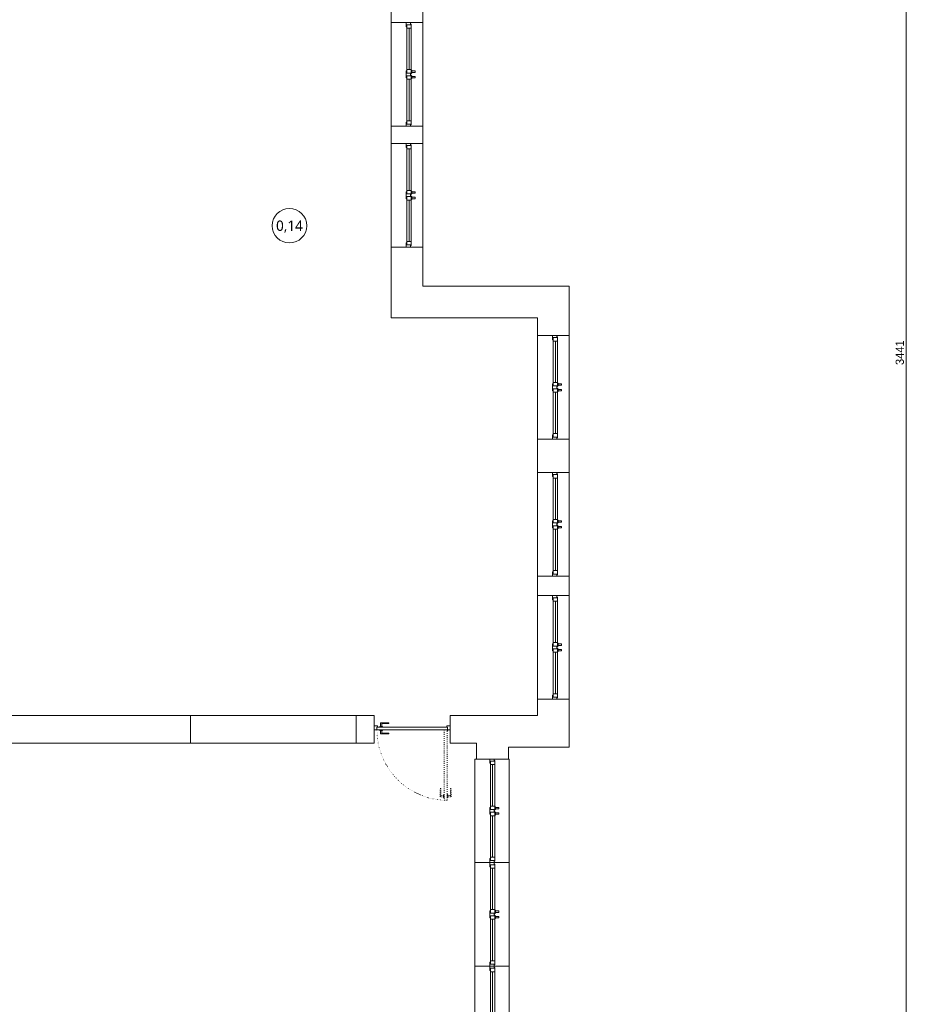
# Model space of a CAD drawing. Header units: millimetres. Extents: x -221 to 149158, y -114258 to 0.
# Tile 38 of 219: x 86915 to 88205, y -65349 to -63923. Entities that reach past the tile are written whole.
import ezdxf
from ezdxf.enums import TextEntityAlignment as Align

# ---------------------------------------------------------------- set-up
doc = ezdxf.new("R2010")
doc.units = ezdxf.units.MM
doc.linetypes.add('ACAD_ISO03W100', pattern=[30, 12, -18])
doc.linetypes.add('ACAD_ISO07W100', pattern=[3, 0, -3])
doc.layers.get('0').update_dxf_attribs({"lineweight": 0})
doc.layers.add('A-przekrycieram.ART', color=7, linetype='Continuous', lineweight=0, true_color=0xffffff)
for name, color, linetype, lineweight in [('OPIS', 4, 'Continuous', 9), ('opis..KF', 250, 'Continuous', 15), ('stolarka_arch', 250, 'Continuous', 5), ('ściany ist..KF', 61, 'Continuous', 5)]:
    doc.layers.add(name, color=color, linetype=linetype, lineweight=lineweight)
doc.styles.add('ARCH', font='segoeuil.ttf')
doc.styles.add('kamil', font='GOTHIC.TTF')
doc.dimstyles.new('100..KF', dxfattribs={"dimtxt": 12, "dimasz": 10, "dimexe": 5, "dimexo": 5, "dimgap": 3, "dimtad": 1, "dimdec": 1, "dimrnd": 0.5, "dimtxsty": 'kamil', "dimblk": 'ARCHTICK', "dimcen": 0, "dimclrd": 256, "dimclre": 256, "dimclrt": 256, "dimadec": 0, "dimazin": 0, "dimtfac": 1, "dimtdec": 1, "dimtofl": 0, "dimtmove": 0, "dimatfit": 3, "dimfxl": 10, "dimfxlon": 1, "dimlwd": 0, "dimlwe": 0, "dimarcsym": 0})

# ---------------------------------------------------------------- blocks, each defined once
blk = doc.blocks.new('*U1035')
at = {"layer": 'stolarka_arch', "lineweight": 0}
blk.add_lwpolyline([(0, 0), (150, 0), (150, -50), (0, -50)], close=True, dxfattribs=at)
at = {"layer": 'stolarka_arch'}
for points in [[(0, -22), (6, -22), (6, -23), (3, -23), (3, -28), (0, -28)], [(3, -23), (8, -23), (8, -29), (2, -29), (2, -28), (3, -28)], [(8, -26), (68, -26), (68, -23), (8, -23)], [(8, -26), (68, -26), (68, -29), (8, -29)], [(73, -23), (68, -23), (68, -29), (74, -29), (74, -28), (73, -28)], [(70, -22), (80, -22), (80, -23), (77, -23), (77, -28), (73, -28), (73, -23), (70, -23)], [(77, -23), (82, -23), (82, -29), (76, -29), (76, -28), (77, -28)], [(142, -26), (82, -26), (82, -23), (142, -23)], [(142, -26), (82, -26), (82, -29), (142, -29)], [(147, -23), (142, -23), (142, -29), (148, -29), (148, -28), (147, -28)], [(150, -22), (144, -22), (144, -23), (147, -23), (147, -28), (150, -28)], [(73, -30), (69, -30), (69, -29), (73, -29)], [(72, -35), (70, -35), (70, -30), (72, -30)], [(81, -30), (77, -30), (77, -29), (81, -29)], [(80, -35), (78, -35), (78, -30), (80, -30)]]:
    blk.add_lwpolyline(points, close=True, dxfattribs=at)
blk = doc.blocks.new('*U1036')
at = {"layer": 'stolarka_arch', "lineweight": 0}
blk.add_lwpolyline([(0, 0), (150, 0), (150, -50), (0, -50)], close=True, dxfattribs=at)
at = {"layer": 'stolarka_arch'}
for points in [[(0, -22), (6, -22), (6, -23), (3, -23), (3, -28), (0, -28)], [(3, -23), (8, -23), (8, -29), (2, -29), (2, -28), (3, -28)], [(8, -26), (68, -26), (68, -23), (8, -23)], [(8, -26), (68, -26), (68, -29), (8, -29)], [(73, -23), (68, -23), (68, -29), (74, -29), (74, -28), (73, -28)], [(70, -22), (80, -22), (80, -23), (77, -23), (77, -28), (73, -28), (73, -23), (70, -23)], [(77, -23), (82, -23), (82, -29), (76, -29), (76, -28), (77, -28)], [(142, -26), (82, -26), (82, -23), (142, -23)], [(142, -26), (82, -26), (82, -29), (142, -29)], [(147, -23), (142, -23), (142, -29), (148, -29), (148, -28), (147, -28)], [(150, -22), (144, -22), (144, -23), (147, -23), (147, -28), (150, -28)], [(73, -30), (69, -30), (69, -29), (73, -29)], [(72, -35), (70, -35), (70, -30), (72, -30)], [(81, -30), (77, -30), (77, -29), (81, -29)], [(80, -35), (78, -35), (78, -30), (80, -30)]]:
    blk.add_lwpolyline(points, close=True, dxfattribs=at)
blk = doc.blocks.new('*U1031')
at = {"layer": 'stolarka_arch', "lineweight": 0}
blk.add_lwpolyline([(0, 0), (138.4, 0), (138.4, -50), (0, -50)], close=True, dxfattribs=at)
at = {"layer": 'stolarka_arch'}
for points in [[(0, -22), (6, -22), (6, -23), (3, -23), (3, -28), (0, -28)], [(3, -23), (8, -23), (8, -29), (2, -29), (2, -28), (3, -28)], [(8, -26), (68, -26), (68, -23), (8, -23)], [(8, -26), (68, -26), (68, -29), (8, -29)], [(73, -23), (68, -23), (68, -29), (74, -29), (74, -28), (73, -28)], [(70, -22), (80, -22), (80, -23), (77, -23), (77, -28), (73, -28), (73, -23), (70, -23)], [(77, -23), (82, -23), (82, -29), (76, -29), (76, -28), (77, -28)], [(130.4, -26), (82, -26), (82, -23), (130.4, -23)], [(130.4, -26), (82, -26), (82, -29), (130.4, -29)], [(135.4, -23), (130.4, -23), (130.4, -29), (136.4, -29), (136.4, -28), (135.4, -28)], [(138.4, -22), (132.4, -22), (132.4, -23), (135.4, -23), (135.4, -28), (138.4, -28)], [(73, -30), (69, -30), (69, -29), (73, -29)], [(72, -35), (70, -35), (70, -30), (72, -30)], [(81, -30), (77, -30), (77, -29), (81, -29)], [(80, -35), (78, -35), (78, -30), (80, -30)]]:
    blk.add_lwpolyline(points, close=True, dxfattribs=at)
blk = doc.blocks.new('*U1038')
at = {"layer": 'stolarka_arch', "lineweight": 0}
blk.add_lwpolyline([(0, 0), (150, 0), (150, -46), (0, -46)], close=True, dxfattribs=at)
at = {"layer": 'stolarka_arch'}
for points in [[(0, -22), (6, -22), (6, -23), (3, -23), (3, -28), (0, -28)], [(3, -23), (8, -23), (8, -29), (2, -29), (2, -28), (3, -28)], [(8, -26), (68, -26), (68, -23), (8, -23)], [(8, -26), (68, -26), (68, -29), (8, -29)], [(73, -23), (68, -23), (68, -29), (74, -29), (74, -28), (73, -28)], [(70, -22), (80, -22), (80, -23), (77, -23), (77, -28), (73, -28), (73, -23), (70, -23)], [(77, -23), (82, -23), (82, -29), (76, -29), (76, -28), (77, -28)], [(142, -26), (82, -26), (82, -23), (142, -23)], [(142, -26), (82, -26), (82, -29), (142, -29)], [(147, -23), (142, -23), (142, -29), (148, -29), (148, -28), (147, -28)], [(150, -22), (144, -22), (144, -23), (147, -23), (147, -28), (150, -28)], [(73, -30), (69, -30), (69, -29), (73, -29)], [(72, -35), (70, -35), (70, -30), (72, -30)], [(81, -30), (77, -30), (77, -29), (81, -29)], [(80, -35), (78, -35), (78, -30), (80, -30)]]:
    blk.add_lwpolyline(points, close=True, dxfattribs=at)
blk = doc.blocks.new('*U1039')
at = {"layer": 'stolarka_arch', "lineweight": 0}
blk.add_lwpolyline([(0, 0), (150, 0), (150, -46), (0, -46)], close=True, dxfattribs=at)
at = {"layer": 'stolarka_arch'}
for points in [[(0, -22), (6, -22), (6, -23), (3, -23), (3, -28), (0, -28)], [(3, -23), (8, -23), (8, -29), (2, -29), (2, -28), (3, -28)], [(8, -26), (68, -26), (68, -23), (8, -23)], [(8, -26), (68, -26), (68, -29), (8, -29)], [(73, -23), (68, -23), (68, -29), (74, -29), (74, -28), (73, -28)], [(70, -22), (80, -22), (80, -23), (77, -23), (77, -28), (73, -28), (73, -23), (70, -23)], [(77, -23), (82, -23), (82, -29), (76, -29), (76, -28), (77, -28)], [(142, -26), (82, -26), (82, -23), (142, -23)], [(142, -26), (82, -26), (82, -29), (142, -29)], [(147, -23), (142, -23), (142, -29), (148, -29), (148, -28), (147, -28)], [(150, -22), (144, -22), (144, -23), (147, -23), (147, -28), (150, -28)], [(73, -30), (69, -30), (69, -29), (73, -29)], [(72, -35), (70, -35), (70, -30), (72, -30)], [(81, -30), (77, -30), (77, -29), (81, -29)], [(80, -35), (78, -35), (78, -30), (80, -30)]]:
    blk.add_lwpolyline(points, close=True, dxfattribs=at)
blk = doc.blocks.new('*U1049')
at = {"layer": 'stolarka_arch', "lineweight": 0}
blk.add_lwpolyline([(0, 0), (150, 0), (150, -46), (0, -46)], close=True, dxfattribs=at)
at = {"layer": 'stolarka_arch'}
for points in [[(0, -22), (6, -22), (6, -23), (3, -23), (3, -28), (0, -28)], [(3, -23), (8, -23), (8, -29), (2, -29), (2, -28), (3, -28)], [(8, -26), (68, -26), (68, -23), (8, -23)], [(8, -26), (68, -26), (68, -29), (8, -29)], [(73, -23), (68, -23), (68, -29), (74, -29), (74, -28), (73, -28)], [(70, -22), (80, -22), (80, -23), (77, -23), (77, -28), (73, -28), (73, -23), (70, -23)], [(77, -23), (82, -23), (82, -29), (76, -29), (76, -28), (77, -28)], [(142, -26), (82, -26), (82, -23), (142, -23)], [(142, -26), (82, -26), (82, -29), (142, -29)], [(147, -23), (142, -23), (142, -29), (148, -29), (148, -28), (147, -28)], [(150, -22), (144, -22), (144, -23), (147, -23), (147, -28), (150, -28)], [(73, -30), (69, -30), (69, -29), (73, -29)], [(72, -35), (70, -35), (70, -30), (72, -30)], [(81, -30), (77, -30), (77, -29), (81, -29)], [(80, -35), (78, -35), (78, -30), (80, -30)]]:
    blk.add_lwpolyline(points, close=True, dxfattribs=at)
blk = doc.blocks.new('*U1050')
at = {"layer": 'stolarka_arch', "lineweight": 0}
blk.add_lwpolyline([(0, 0), (150, 0), (150, -46), (0, -46)], close=True, dxfattribs=at)
at = {"layer": 'stolarka_arch'}
for points in [[(0, -22), (6, -22), (6, -23), (3, -23), (3, -28), (0, -28)], [(3, -23), (8, -23), (8, -29), (2, -29), (2, -28), (3, -28)], [(8, -26), (68, -26), (68, -23), (8, -23)], [(8, -26), (68, -26), (68, -29), (8, -29)], [(73, -23), (68, -23), (68, -29), (74, -29), (74, -28), (73, -28)], [(70, -22), (80, -22), (80, -23), (77, -23), (77, -28), (73, -28), (73, -23), (70, -23)], [(77, -23), (82, -23), (82, -29), (76, -29), (76, -28), (77, -28)], [(142, -26), (82, -26), (82, -23), (142, -23)], [(142, -26), (82, -26), (82, -29), (142, -29)], [(147, -23), (142, -23), (142, -29), (148, -29), (148, -28), (147, -28)], [(150, -22), (144, -22), (144, -23), (147, -23), (147, -28), (150, -28)], [(73, -30), (69, -30), (69, -29), (73, -29)], [(72, -35), (70, -35), (70, -30), (72, -30)], [(81, -30), (77, -30), (77, -29), (81, -29)], [(80, -35), (78, -35), (78, -30), (80, -30)]]:
    blk.add_lwpolyline(points, close=True, dxfattribs=at)
blk = doc.blocks.new('*U1051')
at = {"layer": 'stolarka_arch', "lineweight": 0}
blk.add_lwpolyline([(0, 0), (150, 0), (150, -46), (0, -46)], close=True, dxfattribs=at)
at = {"layer": 'stolarka_arch'}
for points in [[(0, -22), (6, -22), (6, -23), (3, -23), (3, -28), (0, -28)], [(3, -23), (8, -23), (8, -29), (2, -29), (2, -28), (3, -28)], [(8, -26), (68, -26), (68, -23), (8, -23)], [(8, -26), (68, -26), (68, -29), (8, -29)], [(73, -23), (68, -23), (68, -29), (74, -29), (74, -28), (73, -28)], [(70, -22), (80, -22), (80, -23), (77, -23), (77, -28), (73, -28), (73, -23), (70, -23)], [(77, -23), (82, -23), (82, -29), (76, -29), (76, -28), (77, -28)], [(142, -26), (82, -26), (82, -23), (142, -23)], [(142, -26), (82, -26), (82, -29), (142, -29)], [(147, -23), (142, -23), (142, -29), (148, -29), (148, -28), (147, -28)], [(150, -22), (144, -22), (144, -23), (147, -23), (147, -28), (150, -28)], [(73, -30), (69, -30), (69, -29), (73, -29)], [(72, -35), (70, -35), (70, -30), (72, -30)], [(81, -30), (77, -30), (77, -29), (81, -29)], [(80, -35), (78, -35), (78, -30), (80, -30)]]:
    blk.add_lwpolyline(points, close=True, dxfattribs=at)
blk = doc.blocks.new('*U650')
at = {"layer": 'stolarka_arch', "linetype": 'ACAD_ISO03W100', "lineweight": 0, "ltscale": 0.1}
for points in [[(4.5, 102), (4.5, 0), (8.5, 0), (8.5, 102)], [(3.5, 97), (-1.5, 97), (-1.5, 85), (-0.5, 85), (-0.5, 95), (3.5, 95)], [(3.5, 98), (3.5, 94), (4.5, 94), (4.5, 98)], [(9.5, 98), (9.5, 94), (8.5, 94), (8.5, 98)], [(9.5, 97), (14.5, 97), (14.5, 85), (13.5, 85), (13.5, 95), (9.5, 95)]]:
    blk.add_lwpolyline(points, close=True, dxfattribs=at)
at = {"layer": 'stolarka_arch'}
for points in [[(5, -4), (5, -6), (0, -6), (0, 0), (4, 0), (4, -4), (5, -4)], [(106, 0), (4, 0), (4, -4), (106, -4)], [(101, 1), (101, 6), (89, 6), (89, 5), (99, 5), (99, 1)], [(102, 1), (98, 1), (98, 0), (102, 0)], [(105, -4), (105, -6), (110, -6), (110, 0), (106, 0), (106, -4), (105, -4)], [(101, -5), (101, -10), (89, -10), (89, -9), (99, -9), (99, -5)], [(102, -5), (98, -5), (98, -4), (102, -4)]]:
    blk.add_lwpolyline(points, close=True, dxfattribs=at)
blk.add_circle((4, 0.5), 0.5, dxfattribs=at)
at = {"layer": 'stolarka_arch', "linetype": 'ACAD_ISO07W100', "lineweight": 0, "ltscale": 0.5}
blk.add_arc((4, 0), 102, 0, 89.6506, dxfattribs=at)
blk = doc.blocks.new('nr pom')
at = {"layer": 'opis..KF', "lineweight": 20}
blk.add_circle((0, 0), 25, dxfattribs=at)
at = {"layer": 'opis..KF', "style": 'ARCH'}
blk.add_attdef('00', text='', height=15, dxfattribs=at).set_placement((0, 0), align=Align.MIDDLE_CENTER)
blk = doc.blocks.new('*U1674')
at = {"layer": 'A-przekrycieram.ART'}
h = blk.add_hatch(color=256, dxfattribs=at)
h.dxf.hatch_style = 1
h.paths.add_polyline_path([(0, 4200), (5940, 4200), (5940, 0), (0, 0)])
h.paths.add_polyline_path([(200, 4100), (5840, 4100), (5840, 100), (200, 100)], flags=16)
blk = doc.blocks.new('_ArchTick')
at = {"color": 0, "linetype": 'ByBlock', "const_width": 0.15}
blk.add_lwpolyline([(-0.5, -0.5), (0.5, 0.5)], dxfattribs=at)
blk = doc.blocks.new('*D1723')
at = {"layer": 'Defpoints', "color": 0, "linetype": 'ByBlock', "lineweight": 50, "transparency": 16777216}
for p in [(87498.6, -62685), (87163.1, -66126), (88198.9, -66126)]:
    blk.add_point(p, dxfattribs=at)
at = {"layer": 'OPIS', "linetype": 'Continuous', "lineweight": 0, "transparency": 16777216}
for p, q in [((88193.9, -62685), (88203.9, -62685)), ((88198.9, -62685), (88198.9, -66126)), ((88193.9, -66126), (88203.9, -66126))]:
    blk.add_line(p, q, dxfattribs=at)
at = {"layer": 'OPIS', "linetype": 'ByBlock', "lineweight": 0, "transparency": 16777216, "xscale": 10, "yscale": 10, "zscale": 10}
for p, rotation in [((88198.9, -62685), 90), ((88198.9, -66126), 270)]:
    blk.add_blockref('_ArchTick', p, dxfattribs=dict(at, rotation=rotation))
at = {"layer": 'OPIS', "linetype": 'ByBlock', "lineweight": 50, "transparency": 16777216, "insert": (88189.6, -64405.5), "char_height": 12, "attachment_point": 5, "rotation": 90, "style": 'kamil'}
blk.add_mtext('3441', dxfattribs=at)

msp = doc.modelspace()

# ---------------------------------------------------------------- linework, layer by layer
msp.add_lwpolyline([(87162.11, -64970.99), (87402.11, -64970.99), (87402.11, -64930.99), (87162.11, -64930.99)], close=True)
at = {"layer": 'ściany ist..KF', "linetype": 'ByBlock'}
for points in [[(87452.61, -63927.54), (87498.61, -63927.54), (87498.61, -63902.54), (87452.61, -63902.54)], [(87452.61, -64102.54), (87498.61, -64102.54), (87498.61, -64077.54), (87452.61, -64077.54)], [(87452.61, -64354.99), (87664.61, -64354.99), (87664.61, -64380.71), (87710.61, -64380.71), (87710.61, -64308.99), (87498.61, -64308.99), (87498.61, -64252.54), (87452.61, -64252.54)], [(87664.61, -64579.07), (87710.61, -64579.07), (87710.61, -64530.71), (87664.61, -64530.71)], [(87664.61, -64757.39), (87710.61, -64757.39), (87710.61, -64729.07), (87664.61, -64729.07)]]:
    msp.add_lwpolyline(points, close=True, dxfattribs=at)
for points in [[(87428.19, -64970.99), (87428.19, -64930.99), (86882.61, -64930.99), (86882.61, -64332.49), (86852.61, -64332.49), (86852.61, -64970.99), (87428.19, -64970.99)], [(87538.19, -64970.99), (87538.19, -64930.99), (87664.61, -64930.99), (87664.61, -64907.39), (87710.61, -64907.39), (87710.61, -64976.99), (87622.61, -64976.99), (87622.61, -64994.12), (87576.61, -64994.12), (87576.61, -64970.99), (87538.19, -64970.99)]]:
    msp.add_lwpolyline(points, dxfattribs=at)

# ---------------------------------------------------------------- block references
at = {"xscale": 2, "yscale": 2, "zscale": 2}
msp.add_blockref('*U1674', (79788.68, -67503.22), dxfattribs=at)
at = {"layer": 'opis..KF', "color": 30}
msp.add_blockref('nr pom', (87305.39, -64221.62), dxfattribs=at).add_auto_attribs({'00': '0,14'})
at = {"layer": 'stolarka_arch', "xscale": -1, "rotation": 90}
for name, p in [('*U1038', (87452.61, -63927.54)), ('*U1039', (87452.61, -64102.54)), ('*U1049', (87664.61, -64380.71)), ('*U1050', (87664.61, -64579.07)), ('*U1051', (87664.61, -64757.39))]:
    msp.add_blockref(name, p, dxfattribs=at)
at = {"layer": 'stolarka_arch', "color": 5, "rotation": 180}
msp.add_blockref('*U650', (87538.19, -64951.72), dxfattribs=at)
at = {"layer": 'stolarka_arch', "color": 5, "xscale": -1, "rotation": 89.99999457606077}
for name, p in [('*U1035', (87573.77, -64994.12)), ('*U1036', (87573.77, -65144.12)), ('*U1031', (87573.77, -65294.12))]:
    msp.add_blockref(name, p, dxfattribs=at)

# ---------------------------------------------------------------- dimensions: what is measured, and where the dimension line sits
at = {"layer": 'OPIS', "color": 1, "linetype": 'ByBlock', "lineweight": 50}
dim = msp.add_linear_dim(base=(88198.9, -66126), p1=(87498.61, -62684.99), p2=(87163.08, -66126), angle=90, dimstyle='100..KF', override={"dimfxl": 5}, dxfattribs=at)
dim.commit()
dim.dimension.update_dxf_attribs({"geometry": '*D1723', "text_midpoint": (88189.6, -64405.5)})

doc.saveas('drawing.dxf')
